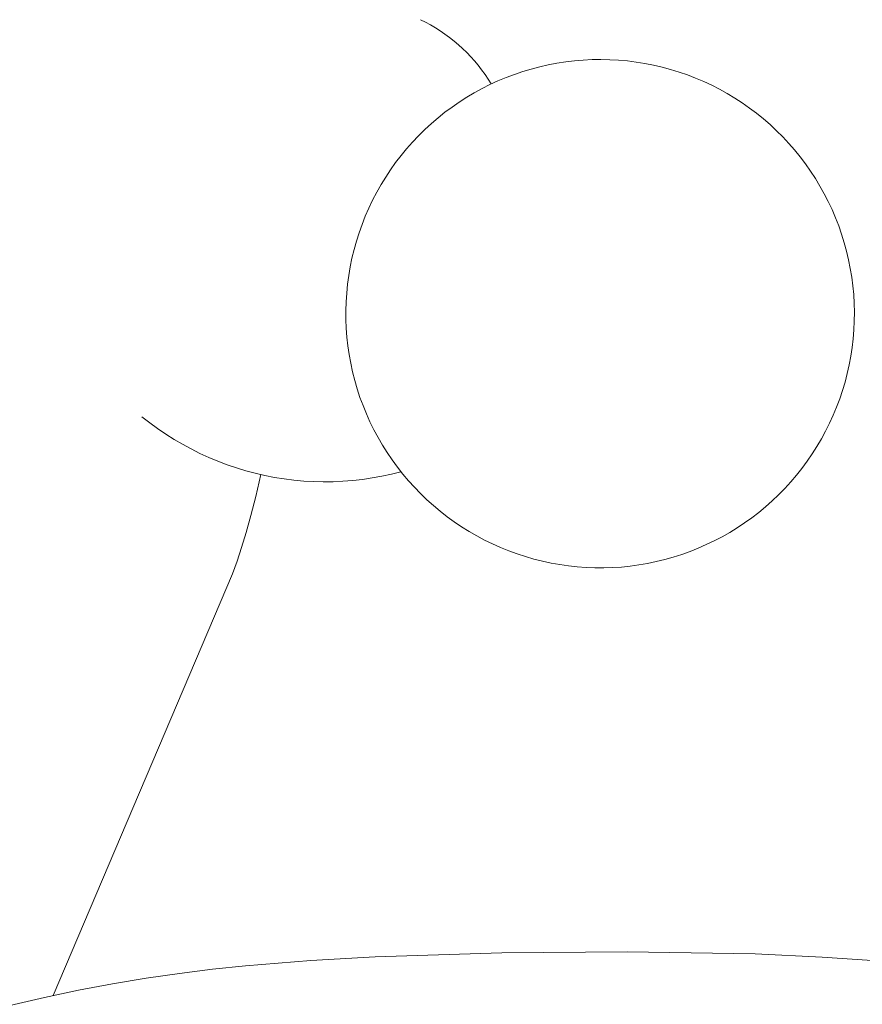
# Model space of a CAD drawing. Header units: millimetres. Extents: x -1459 to 125, y -3469 to 122.
# Tile 111 of 199: x -161.73 to -155.97, y -2963.32 to -2956.59. Entities that reach past the tile are written whole.
import ezdxf

# ---------------------------------------------------------------- set-up
doc = ezdxf.new("R2010")
doc.units = ezdxf.units.MM
doc.header["$MEASUREMENT"] = 0
doc.layers.add('Layer 1', color=7, linetype='Continuous')

msp = doc.modelspace()

# ---------------------------------------------------------------- linework, layer by layer
at = {"layer": 'Layer 1', "color": 5, "lineweight": 9}
for points, knots in [([(-158.9921, -2956.594), (-158.9921, -2956.594), (-158.9572, -2956.6114), (-158.9572, -2956.6114), (-158.9572, -2956.6114), (-158.923, -2956.63), (-158.923, -2956.63), (-158.923, -2956.63), (-158.8894, -2956.6498), (-158.8894, -2956.6498), (-158.8894, -2956.6498), (-158.8565, -2956.6707), (-158.8565, -2956.6707), (-158.8565, -2956.6707), (-158.8243, -2956.6927), (-158.8243, -2956.6927), (-158.8243, -2956.6927), (-158.7929, -2956.7158), (-158.7929, -2956.7158), (-158.7929, -2956.7158), (-158.7624, -2956.74), (-158.7624, -2956.74), (-158.7624, -2956.74), (-158.7326, -2956.7652), (-158.7326, -2956.7652), (-158.7326, -2956.7652), (-158.7038, -2956.7914), (-158.7038, -2956.7914), (-158.7038, -2956.7914), (-158.6758, -2956.8186), (-158.6758, -2956.8186), (-158.6758, -2956.8186), (-158.6489, -2956.8467), (-158.6489, -2956.8467), (-158.6489, -2956.8467), (-158.6229, -2956.8757), (-158.6229, -2956.8757), (-158.6229, -2956.8757), (-158.5979, -2956.9056), (-158.5979, -2956.9056), (-158.5979, -2956.9056), (-158.5739, -2956.9364), (-158.5739, -2956.9364), (-158.5739, -2956.9364), (-158.551, -2956.9679), (-158.551, -2956.9679), (-158.551, -2956.9679), (-158.5292, -2957.0002), (-158.5292, -2957.0002), (-158.5292, -2957.0002), (-158.5086, -2957.0333), (-158.5086, -2957.0333)], [0, 0, 0, 0, 0.058824, 0.058824, 0.058824, 0.117647, 0.117647, 0.117647, 0.176471, 0.176471, 0.176471, 0.235294, 0.235294, 0.235294, 0.294118, 0.294118, 0.294118, 0.352941, 0.352941, 0.352941, 0.411765, 0.411765, 0.411765, 0.470588, 0.470588, 0.470588, 0.529412, 0.529412, 0.529412, 0.588235, 0.588235, 0.588235, 0.647059, 0.647059, 0.647059, 0.705882, 0.705882, 0.705882, 0.764706, 0.764706, 0.764706, 0.823529, 0.823529, 0.823529, 0.882353, 0.882353, 0.882353, 0.941176, 0.941176, 0.941176, 1, 1, 1, 1]), ([(-156.8447, -2957.1299), (-156.8447, -2957.1299), (-156.8963, -2957.0989), (-156.8963, -2957.0989), (-156.8963, -2957.0989), (-156.949, -2957.0697), (-156.949, -2957.0697), (-156.949, -2957.0697), (-157.0027, -2957.0423), (-157.0027, -2957.0423), (-157.0027, -2957.0423), (-157.0573, -2957.0167), (-157.0573, -2957.0167), (-157.0573, -2957.0167), (-157.1128, -2956.9931), (-157.1128, -2956.9931), (-157.1128, -2956.9931), (-157.169, -2956.9715), (-157.169, -2956.9715), (-157.169, -2956.9715), (-157.226, -2956.9518), (-157.226, -2956.9518), (-157.226, -2956.9518), (-157.2836, -2956.9341), (-157.2836, -2956.9341), (-157.2836, -2956.9341), (-157.3418, -2956.9184), (-157.3418, -2956.9184), (-157.3418, -2956.9184), (-157.4005, -2956.9047), (-157.4005, -2956.9047), (-157.4005, -2956.9047), (-157.4597, -2956.8931), (-157.4597, -2956.8931), (-157.4597, -2956.8931), (-157.5192, -2956.8835), (-157.5192, -2956.8835), (-157.5192, -2956.8835), (-157.579, -2956.876), (-157.579, -2956.876), (-157.579, -2956.876), (-157.639, -2956.8706), (-157.639, -2956.8706), (-157.639, -2956.8706), (-157.6992, -2956.8673), (-157.6992, -2956.8673), (-157.6992, -2956.8673), (-157.7595, -2956.866), (-157.7595, -2956.866), (-157.7595, -2956.866), (-157.8197, -2956.8669), (-157.8197, -2956.8669), (-157.8197, -2956.8669), (-157.8799, -2956.8698), (-157.8799, -2956.8698), (-157.8799, -2956.8698), (-157.94, -2956.8748), (-157.94, -2956.8748), (-157.94, -2956.8748), (-157.9998, -2956.882), (-157.9998, -2956.882), (-157.9998, -2956.882), (-158.0594, -2956.8912), (-158.0594, -2956.8912), (-158.0594, -2956.8912), (-158.1186, -2956.9024), (-158.1186, -2956.9024), (-158.1186, -2956.9024), (-158.1774, -2956.9157), (-158.1774, -2956.9157), (-158.1774, -2956.9157), (-158.2357, -2956.931), (-158.2357, -2956.931), (-158.2357, -2956.931), (-158.2934, -2956.9484), (-158.2934, -2956.9484), (-158.2934, -2956.9484), (-158.3505, -2956.9677), (-158.3505, -2956.9677), (-158.3505, -2956.9677), (-158.4069, -2956.989), (-158.4069, -2956.989), (-158.4069, -2956.989), (-158.4625, -2957.0123), (-158.4625, -2957.0123), (-158.4625, -2957.0123), (-158.5173, -2957.0374), (-158.5173, -2957.0374), (-158.5173, -2957.0374), (-158.5712, -2957.0645), (-158.5712, -2957.0645), (-158.5712, -2957.0645), (-158.624, -2957.0934), (-158.624, -2957.0934), (-158.624, -2957.0934), (-158.6759, -2957.1241), (-158.6759, -2957.1241), (-158.6759, -2957.1241), (-158.7267, -2957.1566), (-158.7267, -2957.1566), (-158.7267, -2957.1566), (-158.7763, -2957.1909), (-158.7763, -2957.1909), (-158.7763, -2957.1909), (-158.8246, -2957.2268), (-158.8246, -2957.2268), (-158.8246, -2957.2268), (-158.8717, -2957.2644), (-158.8717, -2957.2644), (-158.8717, -2957.2644), (-158.9175, -2957.3037), (-158.9175, -2957.3037), (-158.9175, -2957.3037), (-158.9619, -2957.3444), (-158.9619, -2957.3444), (-158.9619, -2957.3444), (-159.0048, -2957.3867), (-159.0048, -2957.3867), (-159.0048, -2957.3867), (-159.0463, -2957.4305), (-159.0463, -2957.4305), (-159.0463, -2957.4305), (-159.0862, -2957.4757), (-159.0862, -2957.4757), (-159.0862, -2957.4757), (-159.1245, -2957.5222), (-159.1245, -2957.5222), (-159.1245, -2957.5222), (-159.1612, -2957.57), (-159.1612, -2957.57), (-159.1612, -2957.57), (-159.1962, -2957.6191), (-159.1962, -2957.6191), (-159.1962, -2957.6191), (-159.2294, -2957.6694), (-159.2294, -2957.6694), (-159.2294, -2957.6694), (-159.2609, -2957.7208), (-159.2609, -2957.7208), (-159.2609, -2957.7208), (-159.2906, -2957.7732), (-159.2906, -2957.7732), (-159.2906, -2957.7732), (-159.3185, -2957.8267), (-159.3185, -2957.8267), (-159.3185, -2957.8267), (-159.3445, -2957.8811), (-159.3445, -2957.8811), (-159.3445, -2957.8811), (-159.3686, -2957.9363), (-159.3686, -2957.9363), (-159.3686, -2957.9363), (-159.3907, -2957.9924), (-159.3907, -2957.9924), (-159.3907, -2957.9924), (-159.4109, -2958.0492), (-159.4109, -2958.0492), (-159.4109, -2958.0492), (-159.4291, -2958.1066), (-159.4291, -2958.1066), (-159.4291, -2958.1066), (-159.4453, -2958.1647), (-159.4453, -2958.1647), (-159.4453, -2958.1647), (-159.4595, -2958.2233), (-159.4595, -2958.2233), (-159.4595, -2958.2233), (-159.4716, -2958.2823), (-159.4716, -2958.2823), (-159.4716, -2958.2823), (-159.4817, -2958.3417), (-159.4817, -2958.3417), (-159.4817, -2958.3417), (-159.4897, -2958.4015), (-159.4897, -2958.4015), (-159.4897, -2958.4015), (-159.4957, -2958.4614), (-159.4957, -2958.4614), (-159.4957, -2958.4614), (-159.4995, -2958.5216), (-159.4995, -2958.5216), (-159.4995, -2958.5216), (-159.5013, -2958.5818), (-159.5013, -2958.5818), (-159.5013, -2958.5818), (-159.501, -2958.6421), (-159.501, -2958.6421), (-159.501, -2958.6421), (-159.4985, -2958.7023), (-159.4985, -2958.7023), (-159.4985, -2958.7023), (-159.494, -2958.7624), (-159.494, -2958.7624), (-159.494, -2958.7624), (-159.4874, -2958.8224), (-159.4874, -2958.8224), (-159.4874, -2958.8224), (-159.4788, -2958.882), (-159.4788, -2958.882), (-159.4788, -2958.882), (-159.468, -2958.9413), (-159.468, -2958.9413), (-159.468, -2958.9413), (-159.4552, -2959.0002), (-159.4552, -2959.0002), (-159.4552, -2959.0002), (-159.4404, -2959.0586), (-159.4404, -2959.0586), (-159.4404, -2959.0586), (-159.4236, -2959.1165), (-159.4236, -2959.1165), (-159.4236, -2959.1165), (-159.4047, -2959.1738), (-159.4047, -2959.1738), (-159.4047, -2959.1738), (-159.3839, -2959.2303), (-159.3839, -2959.2303), (-159.3839, -2959.2303), (-159.3611, -2959.2861), (-159.3611, -2959.2861), (-159.3611, -2959.2861), (-159.3364, -2959.3411), (-159.3364, -2959.3411), (-159.3364, -2959.3411), (-159.3099, -2959.3952), (-159.3099, -2959.3952), (-159.3099, -2959.3952), (-159.2814, -2959.4484), (-159.2814, -2959.4484), (-159.2814, -2959.4484), (-159.2511, -2959.5005), (-159.2511, -2959.5005), (-159.2511, -2959.5005), (-159.2191, -2959.5515), (-159.2191, -2959.5515), (-159.2191, -2959.5515), (-159.1853, -2959.6014), (-159.1853, -2959.6014), (-159.1853, -2959.6014), (-159.1497, -2959.6501), (-159.1497, -2959.6501), (-159.1497, -2959.6501), (-159.1125, -2959.6975), (-159.1125, -2959.6975), (-159.1125, -2959.6975), (-159.0737, -2959.7437), (-159.0737, -2959.7437), (-159.0737, -2959.7437), (-159.0333, -2959.7884), (-159.0333, -2959.7884), (-159.0333, -2959.7884), (-158.9914, -2959.8317), (-158.9914, -2959.8317), (-158.9914, -2959.8317), (-158.948, -2959.8735), (-158.948, -2959.8735), (-158.948, -2959.8735), (-158.9032, -2959.9138), (-158.9032, -2959.9138), (-158.9032, -2959.9138), (-158.857, -2959.9525), (-158.857, -2959.9525), (-158.857, -2959.9525), (-158.8094, -2959.9896), (-158.8094, -2959.9896), (-158.8094, -2959.9896), (-158.7607, -2960.025), (-158.7607, -2960.025), (-158.7607, -2960.025), (-158.7107, -2960.0587), (-158.7107, -2960.0587), (-158.7107, -2960.0587), (-158.6596, -2960.0907), (-158.6596, -2960.0907), (-158.6596, -2960.0907), (-158.6074, -2960.1208), (-158.6074, -2960.1208), (-158.6074, -2960.1208), (-158.5542, -2960.1491), (-158.5542, -2960.1491), (-158.5542, -2960.1491), (-158.5, -2960.1756), (-158.5, -2960.1756), (-158.5, -2960.1756), (-158.445, -2960.2002), (-158.445, -2960.2002), (-158.445, -2960.2002), (-158.3891, -2960.2228), (-158.3891, -2960.2228), (-158.3891, -2960.2228), (-158.3325, -2960.2435), (-158.3325, -2960.2435), (-158.3325, -2960.2435), (-158.2752, -2960.2622), (-158.2752, -2960.2622), (-158.2752, -2960.2622), (-158.2173, -2960.2789), (-158.2173, -2960.2789), (-158.2173, -2960.2789), (-158.1588, -2960.2936), (-158.1588, -2960.2936), (-158.1588, -2960.2936), (-158.0999, -2960.3062), (-158.0999, -2960.3062), (-158.0999, -2960.3062), (-158.0406, -2960.3168), (-158.0406, -2960.3168), (-158.0406, -2960.3168), (-157.9809, -2960.3254), (-157.9809, -2960.3254), (-157.9809, -2960.3254), (-157.921, -2960.3318), (-157.921, -2960.3318), (-157.921, -2960.3318), (-157.8609, -2960.3362), (-157.8609, -2960.3362), (-157.8609, -2960.3362), (-157.8006, -2960.3385), (-157.8006, -2960.3385), (-157.8006, -2960.3385), (-157.7404, -2960.3387), (-157.7404, -2960.3387), (-157.7404, -2960.3387), (-157.6801, -2960.3368), (-157.6801, -2960.3368), (-157.6801, -2960.3368), (-157.62, -2960.3328), (-157.62, -2960.3328), (-157.62, -2960.3328), (-157.56, -2960.3267), (-157.56, -2960.3267), (-157.56, -2960.3267), (-157.5003, -2960.3186), (-157.5003, -2960.3186), (-157.5003, -2960.3186), (-157.4409, -2960.3083), (-157.4409, -2960.3083), (-157.4409, -2960.3083), (-157.3819, -2960.2961), (-157.3819, -2960.2961), (-157.3819, -2960.2961), (-157.3233, -2960.2818), (-157.3233, -2960.2818), (-157.3233, -2960.2818), (-157.2653, -2960.2654), (-157.2653, -2960.2654), (-157.2653, -2960.2654), (-157.2079, -2960.2471), (-157.2079, -2960.2471), (-157.2079, -2960.2471), (-157.1511, -2960.2267), (-157.1511, -2960.2267), (-157.1511, -2960.2267), (-157.0951, -2960.2045), (-157.0951, -2960.2045), (-157.0951, -2960.2045), (-157.0399, -2960.1802), (-157.0399, -2960.1802), (-157.0399, -2960.1802), (-156.9856, -2960.1541), (-156.9856, -2960.1541), (-156.9856, -2960.1541), (-156.9322, -2960.1261), (-156.9322, -2960.1261), (-156.9322, -2960.1261), (-156.8799, -2960.0963), (-156.8799, -2960.0963), (-156.8799, -2960.0963), (-156.8285, -2960.0647), (-156.8285, -2960.0647), (-156.8285, -2960.0647), (-156.7784, -2960.0313), (-156.7784, -2960.0313), (-156.7784, -2960.0313), (-156.7294, -2959.9962), (-156.7294, -2959.9962), (-156.7294, -2959.9962), (-156.6816, -2959.9594), (-156.6816, -2959.9594), (-156.6816, -2959.9594), (-156.6352, -2959.921), (-156.6352, -2959.921), (-156.6352, -2959.921), (-156.5901, -2959.881), (-156.5901, -2959.881), (-156.5901, -2959.881), (-156.5464, -2959.8395), (-156.5464, -2959.8395), (-156.5464, -2959.8395), (-156.5042, -2959.7964), (-156.5042, -2959.7964), (-156.5042, -2959.7964), (-156.4635, -2959.752), (-156.4635, -2959.752), (-156.4635, -2959.752), (-156.4244, -2959.7061), (-156.4244, -2959.7061), (-156.4244, -2959.7061), (-156.3869, -2959.6589), (-156.3869, -2959.6589), (-156.3869, -2959.6589), (-156.3511, -2959.6104), (-156.3511, -2959.6104), (-156.3511, -2959.6104), (-156.317, -2959.5608), (-156.317, -2959.5608), (-156.317, -2959.5608), (-156.2846, -2959.5099), (-156.2846, -2959.5099), (-156.2846, -2959.5099), (-156.254, -2959.458), (-156.254, -2959.458), (-156.254, -2959.458), (-156.2252, -2959.405), (-156.2252, -2959.405), (-156.2252, -2959.405), (-156.1982, -2959.3511), (-156.1982, -2959.3511), (-156.1982, -2959.3511), (-156.1732, -2959.2963), (-156.1732, -2959.2963), (-156.1732, -2959.2963), (-156.1501, -2959.2406), (-156.1501, -2959.2406), (-156.1501, -2959.2406), (-156.1289, -2959.1842), (-156.1289, -2959.1842), (-156.1289, -2959.1842), (-156.1097, -2959.1271), (-156.1097, -2959.1271), (-156.1097, -2959.1271), (-156.0925, -2959.0693), (-156.0925, -2959.0693), (-156.0925, -2959.0693), (-156.0773, -2959.011), (-156.0773, -2959.011), (-156.0773, -2959.011), (-156.0641, -2958.9521), (-156.0641, -2958.9521), (-156.0641, -2958.9521), (-156.053, -2958.8929), (-156.053, -2958.8929), (-156.053, -2958.8929), (-156.044, -2958.8333), (-156.044, -2958.8333), (-156.044, -2958.8333), (-156.037, -2958.7734), (-156.037, -2958.7734), (-156.037, -2958.7734), (-156.0321, -2958.7134), (-156.0321, -2958.7134), (-156.0321, -2958.7134), (-156.0293, -2958.6532), (-156.0293, -2958.6532), (-156.0293, -2958.6532), (-156.0286, -2958.5929), (-156.0286, -2958.5929), (-156.0286, -2958.5929), (-156.03, -2958.5326), (-156.03, -2958.5326), (-156.03, -2958.5326), (-156.0334, -2958.4724), (-156.0334, -2958.4724), (-156.0334, -2958.4724), (-156.039, -2958.4124), (-156.039, -2958.4124), (-156.039, -2958.4124), (-156.0466, -2958.3526), (-156.0466, -2958.3526), (-156.0466, -2958.3526), (-156.0563, -2958.2932), (-156.0563, -2958.2932), (-156.0563, -2958.2932), (-156.0681, -2958.234), (-156.0681, -2958.234), (-156.0681, -2958.234), (-156.0819, -2958.1754), (-156.0819, -2958.1754), (-156.0819, -2958.1754), (-156.0977, -2958.1172), (-156.0977, -2958.1172), (-156.0977, -2958.1172), (-156.1156, -2958.0596), (-156.1156, -2958.0596), (-156.1156, -2958.0596), (-156.1354, -2958.0027), (-156.1354, -2958.0027), (-156.1354, -2958.0027), (-156.1572, -2957.9465), (-156.1572, -2957.9465), (-156.1572, -2957.9465), (-156.1809, -2957.8911), (-156.1809, -2957.8911), (-156.1809, -2957.8911), (-156.2066, -2957.8366), (-156.2066, -2957.8366), (-156.2066, -2957.8366), (-156.2341, -2957.7829), (-156.2341, -2957.7829), (-156.2341, -2957.7829), (-156.2635, -2957.7303), (-156.2635, -2957.7303), (-156.2635, -2957.7303), (-156.2946, -2957.6787), (-156.2946, -2957.6787), (-156.2946, -2957.6787), (-156.3276, -2957.6282), (-156.3276, -2957.6282), (-156.3276, -2957.6282), (-156.3623, -2957.5789), (-156.3623, -2957.5789), (-156.3623, -2957.5789), (-156.3986, -2957.5309), (-156.3986, -2957.5309), (-156.3986, -2957.5309), (-156.4366, -2957.4841), (-156.4366, -2957.4841), (-156.4366, -2957.4841), (-156.4762, -2957.4387), (-156.4762, -2957.4387), (-156.4762, -2957.4387), (-156.5174, -2957.3946), (-156.5174, -2957.3946), (-156.5174, -2957.3946), (-156.5601, -2957.3521), (-156.5601, -2957.3521), (-156.5601, -2957.3521), (-156.6042, -2957.311), (-156.6042, -2957.311), (-156.6042, -2957.311), (-156.6497, -2957.2715), (-156.6497, -2957.2715), (-156.6497, -2957.2715), (-156.6966, -2957.2336), (-156.6966, -2957.2336), (-156.6966, -2957.2336), (-156.7447, -2957.1973), (-156.7447, -2957.1973), (-156.7447, -2957.1973), (-156.7941, -2957.1628), (-156.7941, -2957.1628), (-156.7941, -2957.1628), (-156.8447, -2957.1299), (-156.8447, -2957.1299)], [0, 0, 0, 0, 0.005525, 0.005525, 0.005525, 0.01105, 0.01105, 0.01105, 0.016575, 0.016575, 0.016575, 0.022099, 0.022099, 0.022099, 0.027624, 0.027624, 0.027624, 0.033149, 0.033149, 0.033149, 0.038674, 0.038674, 0.038674, 0.044199, 0.044199, 0.044199, 0.049724, 0.049724, 0.049724, 0.055249, 0.055249, 0.055249, 0.060773, 0.060773, 0.060773, 0.066298, 0.066298, 0.066298, 0.071823, 0.071823, 0.071823, 0.077348, 0.077348, 0.077348, 0.082873, 0.082873, 0.082873, 0.088398, 0.088398, 0.088398, 0.093923, 0.093923, 0.093923, 0.099448, 0.099448, 0.099448, 0.104972, 0.104972, 0.104972, 0.110497, 0.110497, 0.110497, 0.116022, 0.116022, 0.116022, 0.121547, 0.121547, 0.121547, 0.127072, 0.127072, 0.127072, 0.132597, 0.132597, 0.132597, 0.138122, 0.138122, 0.138122, 0.143646, 0.143646, 0.143646, 0.149171, 0.149171, 0.149171, 0.154696, 0.154696, 0.154696, 0.160221, 0.160221, 0.160221, 0.165746, 0.165746, 0.165746, 0.171271, 0.171271, 0.171271, 0.176796, 0.176796, 0.176796, 0.18232, 0.18232, 0.18232, 0.187845, 0.187845, 0.187845, 0.19337, 0.19337, 0.19337, 0.198895, 0.198895, 0.198895, 0.20442, 0.20442, 0.20442, 0.209945, 0.209945, 0.209945, 0.21547, 0.21547, 0.21547, 0.220994, 0.220994, 0.220994, 0.226519, 0.226519, 0.226519, 0.232044, 0.232044, 0.232044, 0.237569, 0.237569, 0.237569, 0.243094, 0.243094, 0.243094, 0.248619, 0.248619, 0.248619, 0.254144, 0.254144, 0.254144, 0.259669, 0.259669, 0.259669, 0.265193, 0.265193, 0.265193, 0.270718, 0.270718, 0.270718, 0.276243, 0.276243, 0.276243, 0.281768, 0.281768, 0.281768, 0.287293, 0.287293, 0.287293, 0.292818, 0.292818, 0.292818, 0.298343, 0.298343, 0.298343, 0.303867, 0.303867, 0.303867, 0.309392, 0.309392, 0.309392, 0.314917, 0.314917, 0.314917, 0.320442, 0.320442, 0.320442, 0.325967, 0.325967, 0.325967, 0.331492, 0.331492, 0.331492, 0.337017, 0.337017, 0.337017, 0.342541, 0.342541, 0.342541, 0.348066, 0.348066, 0.348066, 0.353591, 0.353591, 0.353591, 0.359116, 0.359116, 0.359116, 0.364641, 0.364641, 0.364641, 0.370166, 0.370166, 0.370166, 0.375691, 0.375691, 0.375691, 0.381215, 0.381215, 0.381215, 0.38674, 0.38674, 0.38674, 0.392265, 0.392265, 0.392265, 0.39779, 0.39779, 0.39779, 0.403315, 0.403315, 0.403315, 0.40884, 0.40884, 0.40884, 0.414365, 0.414365, 0.414365, 0.41989, 0.41989, 0.41989, 0.425414, 0.425414, 0.425414, 0.430939, 0.430939, 0.430939, 0.436464, 0.436464, 0.436464, 0.441989, 0.441989, 0.441989, 0.447514, 0.447514, 0.447514, 0.453039, 0.453039, 0.453039, 0.458564, 0.458564, 0.458564, 0.464088, 0.464088, 0.464088, 0.469613, 0.469613, 0.469613, 0.475138, 0.475138, 0.475138, 0.480663, 0.480663, 0.480663, 0.486188, 0.486188, 0.486188, 0.491713, 0.491713, 0.491713, 0.497238, 0.497238, 0.497238, 0.502762, 0.502762, 0.502762, 0.508287, 0.508287, 0.508287, 0.513812, 0.513812, 0.513812, 0.519337, 0.519337, 0.519337, 0.524862, 0.524862, 0.524862, 0.530387, 0.530387, 0.530387, 0.535912, 0.535912, 0.535912, 0.541436, 0.541436, 0.541436, 0.546961, 0.546961, 0.546961, 0.552486, 0.552486, 0.552486, 0.558011, 0.558011, 0.558011, 0.563536, 0.563536, 0.563536, 0.569061, 0.569061, 0.569061, 0.574586, 0.574586, 0.574586, 0.58011, 0.58011, 0.58011, 0.585635, 0.585635, 0.585635, 0.59116, 0.59116, 0.59116, 0.596685, 0.596685, 0.596685, 0.60221, 0.60221, 0.60221, 0.607735, 0.607735, 0.607735, 0.61326, 0.61326, 0.61326, 0.618785, 0.618785, 0.618785, 0.624309, 0.624309, 0.624309, 0.629834, 0.629834, 0.629834, 0.635359, 0.635359, 0.635359, 0.640884, 0.640884, 0.640884, 0.646409, 0.646409, 0.646409, 0.651934, 0.651934, 0.651934, 0.657459, 0.657459, 0.657459, 0.662983, 0.662983, 0.662983, 0.668508, 0.668508, 0.668508, 0.674033, 0.674033, 0.674033, 0.679558, 0.679558, 0.679558, 0.685083, 0.685083, 0.685083, 0.690608, 0.690608, 0.690608, 0.696133, 0.696133, 0.696133, 0.701657, 0.701657, 0.701657, 0.707182, 0.707182, 0.707182, 0.712707, 0.712707, 0.712707, 0.718232, 0.718232, 0.718232, 0.723757, 0.723757, 0.723757, 0.729282, 0.729282, 0.729282, 0.734807, 0.734807, 0.734807, 0.740331, 0.740331, 0.740331, 0.745856, 0.745856, 0.745856, 0.751381, 0.751381, 0.751381, 0.756906, 0.756906, 0.756906, 0.762431, 0.762431, 0.762431, 0.767956, 0.767956, 0.767956, 0.773481, 0.773481, 0.773481, 0.779006, 0.779006, 0.779006, 0.78453, 0.78453, 0.78453, 0.790055, 0.790055, 0.790055, 0.79558, 0.79558, 0.79558, 0.801105, 0.801105, 0.801105, 0.80663, 0.80663, 0.80663, 0.812155, 0.812155, 0.812155, 0.81768, 0.81768, 0.81768, 0.823204, 0.823204, 0.823204, 0.828729, 0.828729, 0.828729, 0.834254, 0.834254, 0.834254, 0.839779, 0.839779, 0.839779, 0.845304, 0.845304, 0.845304, 0.850829, 0.850829, 0.850829, 0.856354, 0.856354, 0.856354, 0.861878, 0.861878, 0.861878, 0.867403, 0.867403, 0.867403, 0.872928, 0.872928, 0.872928, 0.878453, 0.878453, 0.878453, 0.883978, 0.883978, 0.883978, 0.889503, 0.889503, 0.889503, 0.895028, 0.895028, 0.895028, 0.900552, 0.900552, 0.900552, 0.906077, 0.906077, 0.906077, 0.911602, 0.911602, 0.911602, 0.917127, 0.917127, 0.917127, 0.922652, 0.922652, 0.922652, 0.928177, 0.928177, 0.928177, 0.933702, 0.933702, 0.933702, 0.939227, 0.939227, 0.939227, 0.944751, 0.944751, 0.944751, 0.950276, 0.950276, 0.950276, 0.955801, 0.955801, 0.955801, 0.961326, 0.961326, 0.961326, 0.966851, 0.966851, 0.966851, 0.972376, 0.972376, 0.972376, 0.977901, 0.977901, 0.977901, 0.983425, 0.983425, 0.983425, 0.98895, 0.98895, 0.98895, 0.994475, 0.994475, 0.994475, 1, 1, 1, 1]), ([(-160.8935, -2959.3059), (-160.8935, -2959.3059), (-160.8408, -2959.3473), (-160.8408, -2959.3473), (-160.8408, -2959.3473), (-160.7868, -2959.387), (-160.7868, -2959.387), (-160.7868, -2959.387), (-160.7314, -2959.4248), (-160.7314, -2959.4248), (-160.7314, -2959.4248), (-160.6747, -2959.4607), (-160.6747, -2959.4607), (-160.6747, -2959.4607), (-160.6169, -2959.4947), (-160.6169, -2959.4947), (-160.6169, -2959.4947), (-160.558, -2959.5267), (-160.558, -2959.5267), (-160.558, -2959.5267), (-160.498, -2959.5567), (-160.498, -2959.5567), (-160.498, -2959.5567), (-160.4371, -2959.5846), (-160.4371, -2959.5846), (-160.4371, -2959.5846), (-160.3752, -2959.6104), (-160.3752, -2959.6104), (-160.3752, -2959.6104), (-160.3125, -2959.6342), (-160.3125, -2959.6342), (-160.3125, -2959.6342), (-160.249, -2959.6558), (-160.249, -2959.6558), (-160.249, -2959.6558), (-160.1848, -2959.6752), (-160.1848, -2959.6752), (-160.1848, -2959.6752), (-160.12, -2959.6925), (-160.12, -2959.6925), (-160.12, -2959.6925), (-160.0547, -2959.7076), (-160.0547, -2959.7076), (-160.0547, -2959.7076), (-159.9889, -2959.7204), (-159.9889, -2959.7204), (-159.9889, -2959.7204), (-159.9226, -2959.731), (-159.9226, -2959.731), (-159.9226, -2959.731), (-159.8561, -2959.7394), (-159.8561, -2959.7394), (-159.8561, -2959.7394), (-159.7893, -2959.7455), (-159.7893, -2959.7455), (-159.7893, -2959.7455), (-159.7224, -2959.7493), (-159.7224, -2959.7493), (-159.7224, -2959.7493), (-159.6553, -2959.7509), (-159.6553, -2959.7509), (-159.6553, -2959.7509), (-159.5883, -2959.7502), (-159.5883, -2959.7502), (-159.5883, -2959.7502), (-159.5213, -2959.7472), (-159.5213, -2959.7472), (-159.5213, -2959.7472), (-159.4544, -2959.742), (-159.4544, -2959.742), (-159.4544, -2959.742), (-159.3878, -2959.7345), (-159.3878, -2959.7345), (-159.3878, -2959.7345), (-159.3215, -2959.7247), (-159.3215, -2959.7247), (-159.3215, -2959.7247), (-159.2555, -2959.7127), (-159.2555, -2959.7127), (-159.2555, -2959.7127), (-159.19, -2959.6985), (-159.19, -2959.6985), (-159.19, -2959.6985), (-159.1249, -2959.6821), (-159.1249, -2959.6821)], [0, 0, 0, 0, 0.035714, 0.035714, 0.035714, 0.071429, 0.071429, 0.071429, 0.107143, 0.107143, 0.107143, 0.142857, 0.142857, 0.142857, 0.178571, 0.178571, 0.178571, 0.214286, 0.214286, 0.214286, 0.25, 0.25, 0.25, 0.285714, 0.285714, 0.285714, 0.321429, 0.321429, 0.321429, 0.357143, 0.357143, 0.357143, 0.392857, 0.392857, 0.392857, 0.428571, 0.428571, 0.428571, 0.464286, 0.464286, 0.464286, 0.5, 0.5, 0.5, 0.535714, 0.535714, 0.535714, 0.571429, 0.571429, 0.571429, 0.607143, 0.607143, 0.607143, 0.642857, 0.642857, 0.642857, 0.678571, 0.678571, 0.678571, 0.714286, 0.714286, 0.714286, 0.75, 0.75, 0.75, 0.785714, 0.785714, 0.785714, 0.821429, 0.821429, 0.821429, 0.857143, 0.857143, 0.857143, 0.892857, 0.892857, 0.892857, 0.928571, 0.928571, 0.928571, 0.964286, 0.964286, 0.964286, 1, 1, 1, 1]), ([(-160.082, -2959.7015), (-160.082, -2959.7015), (-160.1171, -2959.8507), (-160.1171, -2959.8507), (-160.1171, -2959.8507), (-160.1502, -2959.9812), (-160.1502, -2959.9812), (-160.1502, -2959.9812), (-160.182, -2960.0962), (-160.182, -2960.0962), (-160.182, -2960.0962), (-160.2131, -2960.1988), (-160.2131, -2960.1988), (-160.2131, -2960.1988), (-160.2441, -2960.2924), (-160.2441, -2960.2924), (-160.2441, -2960.2924), (-160.2758, -2960.3801), (-160.2758, -2960.3801), (-160.2758, -2960.3801), (-161.4996, -2963.2599), (-161.4996, -2963.2599)], [0, 0, 0, 0, 0.142857, 0.142857, 0.142857, 0.285714, 0.285714, 0.285714, 0.428571, 0.428571, 0.428571, 0.571429, 0.571429, 0.571429, 0.714286, 0.714286, 0.714286, 0.857143, 0.857143, 0.857143, 1, 1, 1, 1]), ([(-149.5181, -2964.1265), (-149.5181, -2964.1265), (-151.1174, -2963.7673), (-151.1174, -2963.7673), (-151.1174, -2963.7673), (-152.4958, -2963.488), (-152.4958, -2963.488), (-152.4958, -2963.488), (-153.6901, -2963.2794), (-153.6901, -2963.2794), (-153.6901, -2963.2794), (-154.2299, -2963.1987), (-154.2299, -2963.1987), (-154.2299, -2963.1987), (-154.7375, -2963.1321), (-154.7375, -2963.1321), (-154.7375, -2963.1321), (-155.2684, -2963.0733), (-155.2684, -2963.0733), (-155.2684, -2963.0733), (-155.7702, -2963.0289), (-155.7702, -2963.0289), (-155.7702, -2963.0289), (-156.2476, -2962.9971), (-156.2476, -2962.9971), (-156.2476, -2962.9971), (-156.7055, -2962.9763), (-156.7055, -2962.9763), (-156.7055, -2962.9763), (-157.5813, -2962.9609), (-157.5813, -2962.9609), (-157.5813, -2962.9609), (-158.4357, -2962.9694), (-158.4357, -2962.9694), (-158.4357, -2962.9694), (-159.301, -2962.995), (-159.301, -2962.995), (-159.301, -2962.995), (-159.7409, -2963.0198), (-159.7409, -2963.0198), (-159.7409, -2963.0198), (-160.1864, -2963.0568), (-160.1864, -2963.0568), (-160.1864, -2963.0568), (-160.4113, -2963.0809), (-160.4113, -2963.0809), (-160.4113, -2963.0809), (-160.6377, -2963.1092), (-160.6377, -2963.1092), (-160.6377, -2963.1092), (-160.8658, -2963.1422), (-160.8658, -2963.1422), (-160.8658, -2963.1422), (-161.0954, -2963.1803), (-161.0954, -2963.1803), (-161.0954, -2963.1803), (-161.3268, -2963.2238), (-161.3268, -2963.2238), (-161.3268, -2963.2238), (-161.56, -2963.2732), (-161.56, -2963.2732), (-161.56, -2963.2732), (-161.7949, -2963.3288), (-161.7949, -2963.3288), (-161.7949, -2963.3288), (-162.0317, -2963.3911), (-162.0317, -2963.3911), (-162.0317, -2963.3911), (-162.8197, -2964.8241), (-162.8197, -2964.8241), (-162.8197, -2964.8241), (-163.4359, -2966.0128), (-163.4359, -2966.0128), (-163.4359, -2966.0128), (-163.6878, -2966.5273), (-163.6878, -2966.5273), (-163.6878, -2966.5273), (-163.9067, -2966.9947), (-163.9067, -2966.9947), (-163.9067, -2966.9947), (-164.0958, -2967.4198), (-164.0958, -2967.4198), (-164.0958, -2967.4198), (-164.2585, -2967.8073), (-164.2585, -2967.8073), (-164.2585, -2967.8073), (-164.398, -2968.1619), (-164.398, -2968.1619), (-164.398, -2968.1619), (-164.5177, -2968.4882), (-164.5177, -2968.4882), (-164.5177, -2968.4882), (-164.6209, -2968.7909), (-164.6209, -2968.7909), (-164.6209, -2968.7909), (-164.7108, -2969.0748), (-164.7108, -2969.0748), (-164.7108, -2969.0748), (-165.3254, -2971.2196), (-165.3254, -2971.2196), (-165.3254, -2971.2196), (-167.2794, -2977.3809), (-167.2794, -2977.3809)], [0, 0, 0, 0, 0.029412, 0.029412, 0.029412, 0.058824, 0.058824, 0.058824, 0.088235, 0.088235, 0.088235, 0.117647, 0.117647, 0.117647, 0.147059, 0.147059, 0.147059, 0.176471, 0.176471, 0.176471, 0.205882, 0.205882, 0.205882, 0.235294, 0.235294, 0.235294, 0.264706, 0.264706, 0.264706, 0.294118, 0.294118, 0.294118, 0.323529, 0.323529, 0.323529, 0.352941, 0.352941, 0.352941, 0.382353, 0.382353, 0.382353, 0.411765, 0.411765, 0.411765, 0.441176, 0.441176, 0.441176, 0.470588, 0.470588, 0.470588, 0.5, 0.5, 0.5, 0.529412, 0.529412, 0.529412, 0.558824, 0.558824, 0.558824, 0.588235, 0.588235, 0.588235, 0.617647, 0.617647, 0.617647, 0.647059, 0.647059, 0.647059, 0.676471, 0.676471, 0.676471, 0.705882, 0.705882, 0.705882, 0.735294, 0.735294, 0.735294, 0.764706, 0.764706, 0.764706, 0.794118, 0.794118, 0.794118, 0.823529, 0.823529, 0.823529, 0.852941, 0.852941, 0.852941, 0.882353, 0.882353, 0.882353, 0.911765, 0.911765, 0.911765, 0.941176, 0.941176, 0.941176, 0.970588, 0.970588, 0.970588, 1, 1, 1, 1])]:
    msp.add_open_spline(points, degree=3, knots=knots, dxfattribs=at)

doc.saveas('drawing.dxf')
